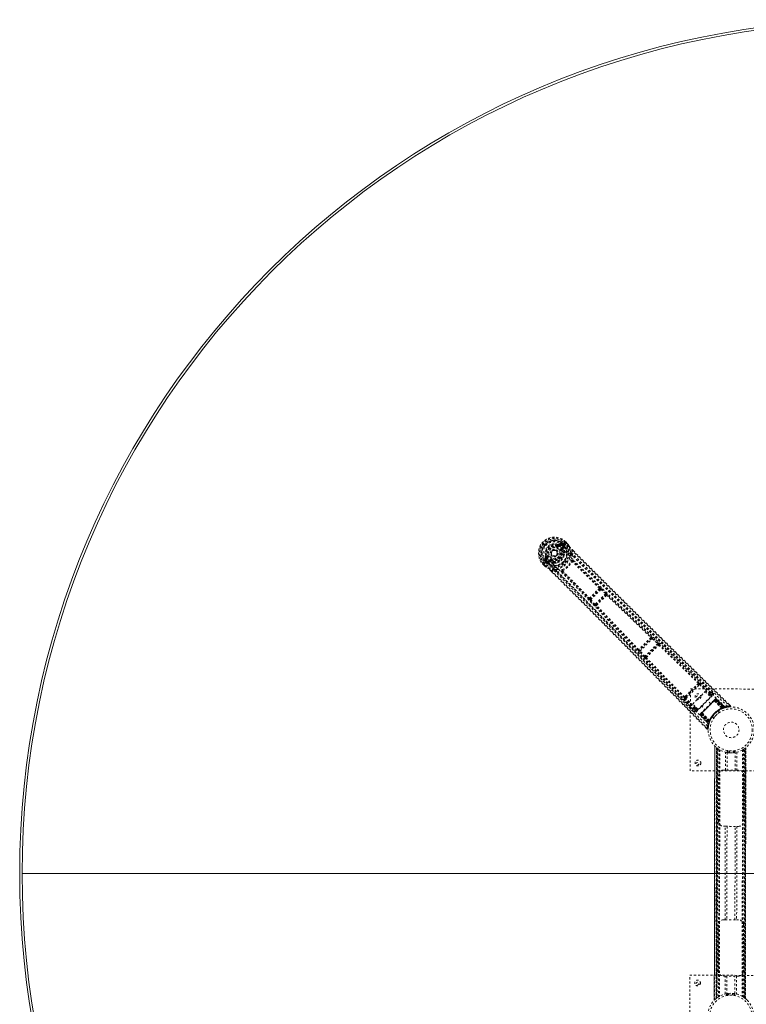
# Model space of a CAD drawing. Header units: inches. Extents: x 54.2 to 137.7, y 35.6 to 119.1.
# Tile 2 of 7: x 54.2 to 89.7, y 70.9 to 119.1. Entities that reach past the tile are written whole.
import ezdxf

# ---------------------------------------------------------------- set-up
doc = ezdxf.new("R2010")
doc.units = ezdxf.units.IN
doc.header["$MEASUREMENT"] = 0
doc.linetypes.add('SLD-Dashed', pattern=[0.075, 0.05, -0.025])
doc.linetypes.add('SLD-Solid', pattern=[0])

msp = doc.modelspace()

# ---------------------------------------------------------------- linework, layer by layer
at = {"color": 7, "linetype": 'SLD-Dashed', "lineweight": 0}
for p, q in [((80.597, 93.497), (80.496, 93.429)), ((80.504, 93.382), (80.601, 93.45)), ((80.601, 93.45), (80.519, 93.368)), ((80.622, 93.429), (80.54, 93.346)), ((80.766, 93.495), (80.659, 93.389)), ((80.695, 93.424), (80.699, 93.428)), ((80.75, 93.369), (80.695, 93.424)), ((80.749, 93.377), (80.699, 93.428)), ((80.72, 93.449), (80.771, 93.397)), ((80.72, 93.449), (80.72, 93.449)), ((80.749, 93.377), (80.771, 93.397)), ((80.77, 93.499), (80.766, 93.495)), ((80.786, 93.516), (80.77, 93.499)), ((80.771, 93.397), (80.771, 93.397)), ((80.823, 93.554), (80.786, 93.516)), ((80.887, 93.452), (80.806, 93.535)), ((80.826, 93.556), (80.823, 93.554)), ((80.908, 93.473), (80.825, 93.556)), ((80.826, 93.556), (80.908, 93.473)), ((80.911, 93.47), (80.908, 93.473)), ((80.384, 93.117), (80.391, 93.111)), ((80.391, 93.111), (80.401, 93.099)), ((80.422, 93.348), (80.431, 93.37)), ((80.431, 93.37), (80.44, 93.367)), ((80.504, 93.382), (80.519, 93.368)), ((80.626, 93.26), (80.718, 93.352)), ((80.655, 93.153), (80.628, 93.142)), ((80.647, 93.239), (80.739, 93.33)), ((80.665, 93.221), (80.647, 93.239)), ((80.652, 93.167), (80.655, 93.153)), ((80.659, 93.389), (80.659, 93.389)), ((80.739, 93.33), (80.665, 93.221)), ((80.706, 93.221), (80.773, 93.318)), ((80.718, 93.352), (80.739, 93.33)), ((80.738, 93.034), (80.723, 93.05)), ((80.758, 93.047), (80.743, 93.063)), ((80.749, 93.377), (80.759, 93.359)), ((80.759, 93.359), (80.75, 93.369)), ((80.773, 93.333), (80.772, 93.338)), ((80.773, 93.333), (80.773, 93.318)), ((80.773, 93.318), (80.773, 93.318)), ((80.773, 93.318), (80.773, 93.318)), ((80.773, 93.022), (80.777, 93.001)), ((81.142, 93.002), (81.129, 93.151)), ((81.142, 93.002), (81.18, 92.88)), ((81.211, 93.109), (81.148, 93.172)), ((81.149, 93.173), (81.212, 93.11)), ((79.726, 92.457), (79.724, 92.454)), ((79.724, 92.455), (79.807, 92.372)), ((79.724, 92.454), (79.807, 92.371)), ((79.764, 92.494), (79.726, 92.457)), ((79.745, 92.474), (79.827, 92.392)), ((79.781, 92.51), (79.764, 92.494)), ((79.785, 92.514), (79.781, 92.51)), ((79.85, 92.784), (79.783, 92.683)), ((79.891, 92.621), (79.785, 92.514)), ((79.83, 92.679), (79.898, 92.776)), ((79.912, 92.761), (79.83, 92.679)), ((79.883, 92.509), (79.831, 92.56)), ((79.934, 92.74), (79.851, 92.658)), ((79.856, 92.584), (79.852, 92.581)), ((79.852, 92.581), (79.903, 92.531)), ((79.855, 92.826), (79.91, 92.849)), ((79.911, 92.53), (79.856, 92.584)), ((79.883, 92.509), (79.903, 92.531)), ((79.883, 92.509), (79.883, 92.509)), ((79.898, 92.776), (79.912, 92.761)), ((79.903, 92.53), (79.921, 92.521)), ((79.91, 92.849), (79.932, 92.858)), ((79.912, 92.84), (79.91, 92.849)), ((79.921, 92.521), (79.911, 92.53)), ((79.928, 92.562), (80.02, 92.654)), ((79.942, 92.508), (79.947, 92.507)), ((79.962, 92.507), (79.948, 92.507)), ((79.949, 92.541), (80.041, 92.633)), ((80.059, 92.615), (79.949, 92.541)), ((79.962, 92.507), (80.059, 92.573)), ((80.059, 92.615), (80.041, 92.633)), ((80.127, 92.625), (80.114, 92.628)), ((80.138, 92.652), (80.127, 92.625)), ((80.233, 92.521), (80.217, 92.537)), ((80.23, 92.557), (80.246, 92.542)), ((80.278, 92.502), (80.258, 92.507)), ((79.807, 92.371), (79.81, 92.369)), ((80.107, 92.131), (80.179, 92.059)), ((80.108, 92.131), (80.18, 92.06)), ((80.129, 92.151), (80.278, 92.138)), ((80.4, 92.1), (80.278, 92.138)), ((82.513, 91.242), (82.038, 90.767)), ((82.056, 90.723), (82.557, 91.223)), ((82.784, 91.014), (82.266, 90.496)), ((82.511, 91.307), (82.51, 91.306)), ((82.512, 91.242), (82.513, 91.242)), ((82.557, 91.223), (82.784, 91.014)), ((82.587, 91.256), (82.562, 91.278)), ((82.814, 91.046), (82.587, 91.256)), ((81.974, 90.77), (81.973, 90.769)), ((82.024, 90.693), (82.002, 90.718)), ((82.234, 90.466), (82.024, 90.693)), ((82.038, 90.767), (82.038, 90.768)), ((82.266, 90.496), (82.056, 90.723)), ((82.305, 90.471), (82.809, 90.975)), ((82.809, 90.975), (82.803, 90.963)), ((82.864, 90.964), (82.871, 90.976)), ((82.316, 90.415), (82.304, 90.409)), ((82.317, 90.477), (82.305, 90.471)), ((85.025, 88.836), (84.444, 88.255)), ((84.466, 88.213), (85.066, 88.814)), ((85.024, 88.901), (85.023, 88.9)), ((85.025, 88.836), (85.025, 88.836)), ((85.066, 88.814), (85.323, 88.572)), ((85.354, 88.605), (85.097, 88.846)), ((84.38, 88.256), (84.379, 88.256)), ((84.675, 87.926), (84.434, 88.183)), ((84.444, 88.255), (84.444, 88.255)), ((84.708, 87.957), (84.466, 88.213)), ((85.323, 88.572), (84.708, 87.957)), ((84.745, 87.93), (85.35, 88.535)), ((85.35, 88.535), (85.348, 88.529)), ((85.41, 88.53), (85.412, 88.536)), ((84.744, 87.867), (84.75, 87.87)), ((84.751, 87.932), (84.745, 87.93)), ((87.985, 86.166), (87.404, 86.737)), ((86.711, 85.901), (87.379, 86.569)), ((86.72, 85.972), (87.308, 86.56)), ((86.92, 82.36), (86.927, 86.36)), ((86.927, 86.36), (90.927, 86.353)), ((87.042, 85.62), (87.651, 86.228)), ((87.317, 86.634), (87.282, 86.6)), ((87.308, 86.56), (87.342, 86.594)), ((87.379, 86.569), (87.851, 86.107)), ((87.882, 86.139), (87.41, 86.601)), ((87.651, 86.228), (87.91, 85.97)), ((86.543, 85.875), (87.114, 85.295)), ((86.68, 85.998), (86.646, 85.963)), ((87.141, 85.398), (86.679, 85.869)), ((86.686, 85.938), (86.72, 85.972)), ((87.173, 85.429), (86.711, 85.901)), ((87.222, 85.249), (88.031, 86.057)), ((87.91, 85.97), (87.301, 85.361)), ((87.44, 85.13), (88.15, 85.84)), ((88.141, 85.831), (87.449, 85.139)), ((87.461, 85.151), (88.129, 85.819)), ((87.912, 85.643), (87.748, 85.808)), ((87.812, 86.068), (87.851, 86.107)), ((87.843, 86.036), (87.883, 86.075)), ((87.882, 86.139), (87.851, 86.107)), ((87.988, 86.1), (87.884, 85.996)), ((87.986, 86.165), (87.985, 86.166)), ((87.993, 86.158), (87.986, 86.165)), ((87.998, 86.149), (87.988, 86.164)), ((88.117, 85.848), (88.07, 85.801)), ((88.089, 85.782), (88.089, 85.779)), ((88.089, 85.782), (88.464, 85.414)), ((88.461, 85.414), (88.089, 85.779)), ((88.111, 85.801), (88.112, 85.802)), ((88.514, 85.425), (88.111, 85.801)), ((88.159, 85.849), (88.112, 85.802)), ((88.112, 85.802), (88.515, 85.425)), ((88.123, 85.854), (88.121, 85.851)), ((88.131, 85.821), (88.129, 85.819)), ((88.129, 85.819), (88.511, 85.437)), ((88.133, 85.864), (88.13, 85.86)), ((88.515, 85.438), (88.131, 85.821)), ((88.138, 85.869), (88.138, 85.869)), ((88.142, 85.872), (88.139, 85.87)), ((88.529, 85.443), (88.141, 85.831)), ((88.144, 85.834), (88.534, 85.445)), ((88.15, 85.84), (88.543, 85.448)), ((88.548, 85.45), (88.154, 85.844)), ((88.59, 85.446), (88.155, 85.85)), ((88.159, 85.849), (88.588, 85.448)), ((88.181, 85.871), (88.172, 85.862)), ((88.172, 85.862), (88.609, 85.454)), ((88.181, 85.871), (88.625, 85.458)), ((87.301, 85.361), (87.042, 85.62)), ((87.113, 85.295), (87.115, 85.294)), ((87.115, 85.294), (87.122, 85.287)), ((87.116, 85.292), (87.13, 85.282)), ((87.203, 85.459), (87.173, 85.429)), ((87.275, 85.387), (87.18, 85.292)), ((87.235, 85.427), (87.205, 85.397)), ((87.479, 85.21), (87.432, 85.163)), ((87.472, 85.532), (87.637, 85.368)), ((88.351, 85.212), (88.282, 85.281)), ((88.461, 85.414), (88.464, 85.414)), ((88.478, 85.392), (88.481, 85.393)), ((88.511, 85.437), (88.521, 85.41)), ((88.515, 85.425), (88.514, 85.425)), ((88.515, 85.425), (88.588, 85.448)), ((88.515, 85.438), (88.525, 85.411)), ((88.525, 85.411), (88.521, 85.41)), ((88.529, 85.443), (88.539, 85.416)), ((88.534, 85.445), (88.544, 85.418)), ((88.539, 85.416), (88.544, 85.418)), ((88.543, 85.448), (88.548, 85.45)), ((88.543, 85.448), (88.552, 85.421)), ((88.544, 85.418), (88.546, 85.419)), ((88.546, 85.419), (88.617, 85.441)), ((88.548, 85.45), (88.557, 85.423)), ((88.557, 85.423), (88.552, 85.421)), ((88.609, 85.454), (88.625, 85.458)), ((88.637, 85.447), (88.652, 85.451)), ((88.887, 85.534), (88.827, 85.593)), ((87.41, 85.141), (87.408, 85.138)), ((87.418, 85.108), (87.409, 85.099)), ((87.409, 85.099), (87.822, 84.655)), ((87.411, 85.142), (87.411, 85.142)), ((87.419, 85.15), (87.416, 85.147)), ((87.416, 85.147), (87.417, 85.145)), ((87.418, 85.108), (87.826, 84.671)), ((87.428, 85.159), (87.426, 85.157)), ((87.43, 85.125), (87.834, 84.689)), ((87.478, 85.168), (87.431, 85.121)), ((87.431, 85.121), (87.832, 84.692)), ((87.436, 85.126), (87.83, 84.732)), ((87.441, 85.172), (87.439, 85.17)), ((87.832, 84.737), (87.44, 85.13)), ((87.835, 84.746), (87.446, 85.136)), ((87.449, 85.139), (87.836, 84.751)), ((87.461, 85.151), (87.459, 85.149)), ((87.459, 85.149), (87.842, 84.765)), ((87.843, 84.769), (87.461, 85.151)), ((87.478, 85.168), (87.479, 85.169)), ((87.855, 84.765), (87.478, 85.168)), ((87.479, 85.169), (87.855, 84.766)), ((87.501, 85.191), (87.498, 85.19)), ((87.866, 84.816), (87.498, 85.19)), ((87.501, 85.191), (87.866, 84.818)), ((87.83, 84.732), (87.832, 84.737)), ((87.857, 84.723), (87.83, 84.732)), ((87.832, 84.692), (87.855, 84.765)), ((87.859, 84.728), (87.832, 84.737)), ((87.862, 84.736), (87.835, 84.746)), ((87.864, 84.741), (87.836, 84.751)), ((87.839, 84.663), (87.861, 84.734)), ((87.869, 84.755), (87.842, 84.765)), ((87.87, 84.759), (87.843, 84.769)), ((87.855, 84.766), (87.855, 84.765)), ((87.859, 84.728), (87.857, 84.723)), ((87.869, 84.755), (87.859, 84.728)), ((87.861, 84.734), (87.862, 84.736)), ((87.862, 84.736), (87.864, 84.741)), ((87.866, 84.816), (87.866, 84.818)), ((87.887, 84.799), (87.888, 84.802)), ((87.999, 84.998), (88.068, 84.929)), ((87.686, 84.454), (87.746, 84.393)), ((87.746, 84.393), (87.767, 84.414)), ((87.797, 84.412), (87.812, 84.541)), ((87.813, 84.553), (87.83, 84.622)), ((87.822, 84.655), (87.826, 84.671)), ((87.829, 84.628), (87.833, 84.643)), ((87.833, 84.701), (87.837, 84.704)), ((87.857, 84.723), (87.854, 84.713)), ((88.117, 83.573), (88.096, 71.142)), ((88.096, 71.144), (88.117, 83.572)), ((88.117, 83.571), (88.096, 71.144)), ((88.108, 71.156), (88.129, 83.56)), ((88.117, 83.572), (88.118, 83.571)), ((88.187, 71.226), (88.207, 83.489)), ((88.207, 83.489), (88.187, 71.226)), ((88.212, 83.485), (88.191, 71.23)), ((88.213, 83.484), (88.193, 71.231)), ((88.195, 71.233), (88.216, 83.482)), ((88.216, 83.482), (88.195, 71.233)), ((88.212, 83.485), (88.207, 83.489)), ((88.207, 71.242), (88.227, 83.473)), ((88.211, 71.246), (88.232, 83.469)), ((88.234, 83.468), (88.213, 71.247)), ((88.236, 83.466), (88.215, 71.249)), ((88.252, 83.454), (88.216, 83.482)), ((88.258, 83.449), (88.238, 71.266)), ((88.324, 83.405), (88.303, 71.31)), ((88.324, 83.405), (88.319, 83.408)), ((88.349, 83.389), (88.329, 71.326)), ((88.367, 83.379), (88.346, 71.336)), ((88.349, 83.389), (88.355, 83.386)), ((88.724, 83.345), (88.724, 83.249)), ((88.744, 83.246), (88.744, 83.342)), ((88.774, 83.337), (88.774, 83.241)), ((88.774, 83.241), (88.774, 83.337)), ((88.836, 83.235), (88.836, 83.33)), ((89.011, 83.33), (89.011, 83.235)), ((89.074, 83.241), (89.074, 83.337)), ((89.074, 83.337), (89.074, 83.241)), ((89.104, 83.342), (89.104, 83.246)), ((89.124, 83.249), (89.124, 83.345)), ((89.431, 83.356), (89.495, 83.387)), ((89.477, 83.377), (89.457, 71.334)), ((89.495, 83.387), (89.475, 71.324)), ((89.52, 83.403), (89.5, 71.308)), ((89.558, 71.269), (89.578, 83.441)), ((89.588, 71.247), (89.608, 83.464)), ((89.59, 71.245), (89.611, 83.466)), ((89.612, 83.467), (89.592, 71.244)), ((89.613, 83.468), (89.593, 71.243)), ((89.603, 71.235), (89.623, 83.475)), ((89.628, 83.48), (89.608, 71.231)), ((89.608, 71.231), (89.628, 83.479)), ((89.612, 71.228), (89.632, 83.483)), ((89.637, 83.487), (89.617, 71.224)), ((89.617, 71.224), (89.637, 83.487)), ((89.637, 83.487), (89.632, 83.483)), ((88.639, 82.392), (88.64, 83.268)), ((88.724, 83.249), (88.723, 82.392)), ((88.854, 83.234), (88.958, 83.235)), ((89.118, 82.391), (89.119, 83.249)), ((89.203, 83.267), (89.202, 82.391)), ((90.92, 82.353), (86.92, 82.36)), ((88.555, 82.392), (88.639, 82.392)), ((89.202, 82.391), (89.285, 82.391)), ((88.301, 79.892), (88.305, 82.142)), ((89.535, 82.14), (89.531, 79.89)), ((88.634, 79.642), (88.551, 79.642)), ((88.627, 75.072), (88.634, 79.642)), ((88.718, 79.642), (88.71, 75.072)), ((89.105, 75.071), (89.113, 79.641)), ((89.197, 79.641), (89.189, 75.071)), ((89.281, 79.641), (89.197, 79.641)), ((88.289, 72.572), (88.293, 74.822)), ((88.543, 75.072), (88.627, 75.072)), ((89.189, 75.071), (89.273, 75.071)), ((89.523, 74.82), (89.519, 72.57)), ((86.897, 68.36), (86.903, 72.36)), ((86.903, 72.36), (90.903, 72.353)), ((88.622, 72.322), (88.538, 72.322)), ((88.62, 71.446), (88.622, 72.322)), ((88.706, 72.322), (88.704, 71.464)), ((89.099, 71.464), (89.101, 72.321)), ((89.185, 72.321), (89.183, 71.445)), ((89.268, 72.321), (89.185, 72.321)), ((88.62, 71.446), (88.6, 71.441)), ((88.7, 71.464), (88.7, 71.367)), ((88.72, 71.371), (88.72, 71.467)), ((88.75, 71.471), (88.75, 71.375)), ((88.75, 71.375), (88.75, 71.471)), ((88.813, 71.383), (88.813, 71.478)), ((88.987, 71.478), (88.987, 71.383)), ((89.05, 71.375), (89.05, 71.471)), ((89.05, 71.471), (89.05, 71.375)), ((89.08, 71.467), (89.08, 71.371)), ((89.1, 71.367), (89.1, 71.464)), ((89.199, 71.441), (89.183, 71.445)), ((89.5, 71.308), (89.505, 71.305)), ((89.572, 71.259), (89.608, 71.231)), ((88.187, 71.226), (88.191, 71.23))]:
    msp.add_line(p, q, dxfattribs=at)
at = {"color": 7, "linetype": 'SLD-Solid', "lineweight": 15}
msp.add_line((54.271, 77.33), (137.535, 77.33), dxfattribs=at)
msp.add_line((54.271, 77.33), (137.535, 77.33), dxfattribs=at)
at = {"color": 7, "linetype": 'SLD-Dashed', "lineweight": 0, "flags": 128}
for points in [[(79.953, 92.725), (79.902, 92.784), (79.864, 92.853), (79.843, 92.93), (79.838, 93.012), (79.849, 93.093), (79.876, 93.172), (79.917, 93.244), (79.971, 93.309), (80.036, 93.363), (80.108, 93.404), (80.187, 93.431), (80.268, 93.442), (80.349, 93.437), (80.427, 93.415), (80.496, 93.378), (80.555, 93.327)], [(80.622, 93.429), (80.618, 93.433), (80.614, 93.437), (80.611, 93.44), (80.608, 93.443), (80.605, 93.446), (80.603, 93.448), (80.602, 93.449), (80.601, 93.45)], [(80.64, 93.471), (80.635, 93.448), (80.622, 93.429)], [(80.699, 93.428), (80.702, 93.43), (80.706, 93.435), (80.713, 93.441), (80.72, 93.449)], [(80.806, 93.535), (80.81, 93.539), (80.815, 93.544), (80.818, 93.548), (80.822, 93.551), (80.824, 93.554), (80.826, 93.556), (80.826, 93.556), (80.826, 93.556)], [(80.908, 93.473), (80.909, 93.474), (80.908, 93.473), (80.906, 93.471), (80.904, 93.469), (80.9, 93.465), (80.896, 93.461), (80.892, 93.457), (80.887, 93.452)], [(80.911, 93.47), (80.911, 93.47), (80.909, 93.469), (80.907, 93.467), (80.904, 93.465), (80.9, 93.462), (80.896, 93.459), (80.892, 93.456), (80.887, 93.452)], [(80.908, 93.473), (80.967, 93.397), (81.009, 93.333)], [(81.015, 93.324), (80.971, 93.391), (80.911, 93.47)], [(80.411, 93.32), (80.413, 93.326), (80.415, 93.331), (80.417, 93.335), (80.419, 93.34), (80.42, 93.343), (80.421, 93.346), (80.422, 93.347), (80.422, 93.348)], [(80.54, 93.346), (80.536, 93.35), (80.532, 93.354), (80.528, 93.358), (80.525, 93.361), (80.523, 93.364), (80.521, 93.366), (80.519, 93.367), (80.519, 93.368)], [(88.621, 85.478), (87.494, 86.595), (86.359, 87.702), (85.217, 88.797), (84.072, 89.885), (83.175, 90.738), (82.286, 91.592), (81.41, 92.454), (80.555, 93.327)], [(80.6, 93.131), (80.605, 93.133), (80.611, 93.135), (80.615, 93.137), (80.619, 93.139), (80.623, 93.14), (80.626, 93.141), (80.627, 93.142), (80.628, 93.142)], [(80.626, 93.26), (80.63, 93.256), (80.634, 93.252), (80.638, 93.248), (80.641, 93.245), (80.644, 93.243), (80.646, 93.241), (80.647, 93.239), (80.647, 93.239)], [(88.737, 85.516), (87.608, 86.637), (86.471, 87.747), (85.328, 88.848), (84.182, 89.94), (83.284, 90.796), (82.394, 91.653), (81.517, 92.516), (80.659, 93.389)], [(80.703, 93.186), (80.7, 93.208), (80.706, 93.221)], [(80.743, 93.063), (80.729, 93.12), (80.703, 93.186)], [(80.718, 93.352), (80.733, 93.363), (80.75, 93.369)], [(80.749, 93.377), (80.749, 93.377), (80.749, 93.377)], [(80.749, 92.852), (80.766, 92.906), (80.777, 93.001)], [(81.015, 93.324), (81.012, 93.329), (81.009, 93.333)], [(81.084, 93), (81.068, 93.158), (81.015, 93.324)], [(81.129, 93.151), (81.133, 93.155), (81.137, 93.16), (81.141, 93.164), (81.145, 93.167), (81.147, 93.17), (81.149, 93.172), (81.149, 93.173), (81.149, 93.173)], [(81.129, 93.151), (81.65, 92.628), (82.202, 92.077), (82.786, 91.496), (83.4, 90.887), (83.966, 90.326), (84.557, 89.744), (84.693, 89.61), (84.83, 89.475), (84.968, 89.339), (85.063, 89.245), (85.156, 89.154), (85.252, 89.059), (85.353, 88.96), (85.677, 88.643), (86.037, 88.289), (86.433, 87.9), (86.684, 87.654), (86.95, 87.393), (87.237, 87.111), (87.505, 86.848), (87.855, 86.505), (88.167, 86.199), (88.439, 85.932), (88.672, 85.703), (88.866, 85.512)], [(88.03, 86.207), (87.762, 86.47), (87.456, 86.77), (87.12, 87.099), (86.817, 87.397), (86.658, 87.553), (86.499, 87.709), (86.34, 87.864), (86.16, 88.041), (85.978, 88.22), (85.801, 88.393), (85.442, 88.746), (85.108, 89.074), (84.8, 89.376), (84.499, 89.673), (84.149, 90.017), (83.551, 90.607), (82.948, 91.203), (82.325, 91.821), (81.72, 92.424), (81.142, 93.002)], [(81.212, 93.11), (83.072, 91.253), (85.007, 89.343), (86.946, 87.438), (88.887, 85.534)], [(79.724, 92.454), (79.723, 92.454), (79.724, 92.454), (79.726, 92.456), (79.729, 92.458), (79.732, 92.462), (79.736, 92.465), (79.741, 92.47), (79.745, 92.474)], [(79.851, 92.658), (79.832, 92.644), (79.808, 92.64)], [(79.83, 92.679), (79.83, 92.678), (79.832, 92.677), (79.834, 92.675), (79.836, 92.672), (79.84, 92.669), (79.843, 92.666), (79.847, 92.662), (79.851, 92.658)], [(87.764, 84.543), (86.643, 85.672), (85.532, 86.809), (84.432, 87.952), (83.34, 89.098), (82.484, 89.996), (81.627, 90.886), (80.764, 91.763), (79.891, 92.621)], [(79.903, 92.53), (79.903, 92.531), (79.903, 92.531)], [(79.911, 92.53), (79.917, 92.547), (79.928, 92.562)], [(79.934, 92.74), (79.929, 92.744), (79.926, 92.748), (79.922, 92.752), (79.919, 92.755), (79.916, 92.757), (79.914, 92.759), (79.913, 92.761), (79.912, 92.761)], [(79.928, 92.562), (79.932, 92.558), (79.936, 92.554), (79.94, 92.551), (79.943, 92.547), (79.946, 92.545), (79.948, 92.543), (79.949, 92.541), (79.949, 92.541)], [(79.96, 92.869), (79.954, 92.867), (79.949, 92.865), (79.944, 92.863), (79.94, 92.861), (79.937, 92.86), (79.934, 92.859), (79.932, 92.858), (79.932, 92.858)], [(87.801, 84.659), (86.684, 85.786), (85.578, 86.921), (84.483, 88.063), (83.395, 89.208), (82.542, 90.105), (81.687, 90.994), (80.826, 91.87), (79.953, 92.725)], [(80.02, 92.654), (80.024, 92.65), (80.028, 92.646), (80.031, 92.642), (80.035, 92.639), (80.037, 92.636), (80.039, 92.634), (80.041, 92.633), (80.041, 92.633)], [(80.094, 92.577), (80.072, 92.579), (80.059, 92.573)], [(80.217, 92.537), (80.16, 92.551), (80.094, 92.577)], [(80.127, 92.625), (80.188, 92.6), (80.241, 92.587)], [(80.149, 92.68), (80.147, 92.674), (80.145, 92.669), (80.143, 92.665), (80.141, 92.66), (80.14, 92.657), (80.139, 92.654), (80.138, 92.653), (80.138, 92.652)], [(80.278, 92.502), (80.374, 92.514), (80.428, 92.531)], [(81.079, 92.849), (81.079, 92.857), (81.079, 92.87)], [(81.182, 92.621), (81.173, 92.627), (81.164, 92.63), (81.155, 92.63), (81.147, 92.627), (81.141, 92.621), (81.138, 92.613), (81.138, 92.604), (81.141, 92.594)], [(81.156, 92.593), (81.155, 92.594), (81.153, 92.595), (81.149, 92.596), (81.141, 92.594)], [(82.481, 91.284), (81.814, 91.936), (81.156, 92.593)], [(87.988, 86.164), (85.712, 88.397), (83.439, 90.633), (81.18, 92.88)], [(81.182, 92.621), (81.19, 92.751), (81.18, 92.88)], [(82.51, 91.306), (81.843, 91.958), (81.186, 92.614)], [(79.827, 92.392), (79.823, 92.388), (79.819, 92.384), (79.815, 92.38), (79.811, 92.376), (79.809, 92.374), (79.807, 92.372), (79.806, 92.371), (79.807, 92.371)], [(79.807, 92.371), (79.883, 92.313), (79.947, 92.271)], [(79.81, 92.369), (79.81, 92.369), (79.811, 92.371), (79.813, 92.373), (79.815, 92.376), (79.818, 92.38), (79.821, 92.384), (79.824, 92.388), (79.827, 92.392)], [(79.81, 92.369), (79.88, 92.314), (79.956, 92.265)], [(79.947, 92.271), (79.951, 92.268), (79.956, 92.265)], [(80.28, 92.196), (80.122, 92.212), (79.956, 92.265)], [(80.107, 92.131), (80.107, 92.131), (80.108, 92.131), (80.11, 92.133), (80.113, 92.135), (80.116, 92.139), (80.12, 92.143), (80.125, 92.147), (80.129, 92.151)], [(80.129, 92.151), (80.705, 91.577), (81.305, 90.976), (81.928, 90.349), (82.493, 89.779), (82.857, 89.411), (83.238, 89.026), (83.635, 88.622), (84.03, 88.221), (84.372, 87.873), (84.826, 87.411), (85.308, 86.92), (85.819, 86.4), (86.293, 85.917), (87.767, 84.414)], [(80.179, 92.059), (82.027, 90.207), (83.936, 88.274), (85.843, 86.333), (87.746, 84.393)], [(80.278, 92.138), (80.802, 91.614), (81.347, 91.067), (81.913, 90.498), (82.452, 89.953), (82.996, 89.401), (83.541, 88.848), (84.071, 88.309), (84.579, 87.792), (85.052, 87.31), (85.582, 86.77), (86.079, 86.263), (86.567, 85.765), (87.073, 85.25)], [(80.4, 92.1), (80.529, 92.09), (80.659, 92.098)], [(80.4, 92.1), (82.647, 89.841), (84.883, 87.568), (87.116, 85.292)], [(80.41, 92.201), (80.423, 92.201), (80.431, 92.201)], [(80.686, 92.139), (80.676, 92.142), (80.667, 92.141), (80.659, 92.138), (80.653, 92.133), (80.65, 92.125), (80.65, 92.116), (80.653, 92.107), (80.659, 92.098)], [(81.974, 90.77), (81.322, 91.436), (80.666, 92.094)], [(80.686, 92.139), (80.684, 92.131), (80.685, 92.127), (80.686, 92.125), (80.687, 92.124)], [(80.687, 92.124), (81.343, 91.466), (81.996, 90.799)], [(82.557, 91.223), (82.563, 91.229), (82.568, 91.235), (82.573, 91.24), (82.577, 91.245), (82.581, 91.249), (82.584, 91.252), (82.586, 91.255), (82.587, 91.256)], [(82.784, 91.014), (82.789, 91.019), (82.795, 91.025), (82.8, 91.03), (82.804, 91.035), (82.808, 91.039), (82.811, 91.042), (82.813, 91.045), (82.814, 91.046)], [(82.784, 91.014), (82.79, 91.008), (82.796, 91.002), (82.805, 90.99), (82.809, 90.981), (82.809, 90.975)], [(82.024, 90.693), (82.028, 90.696), (82.035, 90.703), (82.045, 90.712), (82.056, 90.723)], [(82.056, 90.723), (82.051, 90.729), (82.046, 90.736), (82.039, 90.75), (82.036, 90.76), (82.036, 90.764), (82.037, 90.766), (82.038, 90.767)], [(82.836, 90.942), (83.914, 89.911), (84.997, 88.878)], [(85.023, 88.9), (83.941, 89.933), (82.864, 90.964)], [(82.234, 90.466), (82.235, 90.467), (82.238, 90.469), (82.241, 90.472), (82.245, 90.476), (82.25, 90.48), (82.255, 90.485), (82.26, 90.49), (82.266, 90.496)], [(82.305, 90.471), (82.299, 90.471), (82.289, 90.475), (82.278, 90.484), (82.272, 90.489), (82.266, 90.496)], [(84.38, 88.256), (83.347, 89.339), (82.316, 90.415)], [(84.402, 88.282), (83.369, 89.366), (82.338, 90.444)], [(85.066, 88.814), (85.072, 88.82), (85.077, 88.825), (85.082, 88.831), (85.087, 88.836), (85.091, 88.84), (85.094, 88.843), (85.096, 88.845), (85.097, 88.846)], [(85.097, 88.846), (85.072, 88.869), (85.071, 88.87)], [(85.323, 88.572), (85.329, 88.578), (85.334, 88.584), (85.339, 88.589), (85.344, 88.594), (85.348, 88.598), (85.351, 88.601), (85.353, 88.603), (85.354, 88.605)], [(84.397, 88.246), (84.394, 88.246), (84.38, 88.256)], [(84.434, 88.183), (84.411, 88.208), (84.41, 88.209)], [(84.434, 88.183), (84.435, 88.184), (84.437, 88.186), (84.44, 88.189), (84.444, 88.193), (84.449, 88.198), (84.454, 88.203), (84.46, 88.208), (84.466, 88.213)], [(85.384, 88.508), (86.353, 87.574), (87.317, 86.634)], [(87.341, 86.657), (86.378, 87.597), (85.41, 88.53)], [(84.675, 87.926), (84.676, 87.927), (84.679, 87.929), (84.682, 87.932), (84.686, 87.936), (84.691, 87.941), (84.696, 87.946), (84.702, 87.951), (84.708, 87.957)], [(86.623, 85.939), (85.683, 86.902), (84.75, 87.87)], [(86.646, 85.963), (85.705, 86.927), (84.772, 87.895)], [(86.68, 85.998), (86.829, 86.147), (86.981, 86.299), (87.132, 86.451), (87.282, 86.6)], [(86.72, 85.972), (86.864, 86.116), (87.01, 86.262), (87.16, 86.412), (87.308, 86.56)], [(87.379, 86.569), (87.39, 86.58), (87.4, 86.59), (87.407, 86.598), (87.41, 86.601)], [(86.686, 85.938), (86.672, 85.929), (86.659, 85.927)], [(86.679, 85.869), (86.682, 85.873), (86.69, 85.88), (86.7, 85.89), (86.711, 85.901)], [(88.069, 85.8), (87.923, 85.654), (87.774, 85.505), (87.626, 85.357), (87.48, 85.211)], [(88.089, 85.779), (87.943, 85.633), (87.795, 85.485), (87.647, 85.337), (87.501, 85.191)], [(87.883, 86.075), (87.882, 86.076), (87.88, 86.078), (87.877, 86.081), (87.873, 86.085), (87.868, 86.09), (87.863, 86.095), (87.857, 86.101), (87.851, 86.107)], [(87.988, 86.164), (87.951, 86.168), (87.882, 86.139)], [(87.883, 86.075), (87.952, 86.104), (87.988, 86.1)], [(88.031, 86.057), (88.015, 86.073), (88.001, 86.087), (87.992, 86.096), (87.988, 86.1)], [(88.089, 85.782), (88.09, 85.802), (88.09, 85.807)], [(88.111, 85.801), (88.101, 85.805), (88.09, 85.807)], [(88.118, 85.849), (88.117, 85.848), (88.116, 85.847)], [(88.13, 85.861), (88.13, 85.86), (88.128, 85.859), (88.126, 85.857), (88.123, 85.854)], [(88.129, 85.86), (88.129, 85.86), (88.128, 85.859), (88.127, 85.857), (88.125, 85.853)], [(88.131, 85.821), (88.137, 85.827), (88.142, 85.832), (88.147, 85.837), (88.151, 85.841), (88.155, 85.845), (88.157, 85.847), (88.159, 85.849), (88.159, 85.849)], [(88.172, 85.862), (88.169, 85.859), (88.163, 85.853), (88.155, 85.844), (88.144, 85.834)], [(88.159, 85.849), (88.153, 85.853), (88.152, 85.854)], [(88.154, 85.844), (88.164, 85.854), (88.173, 85.863), (88.179, 85.869), (88.181, 85.871)], [(87.141, 85.398), (87.112, 85.329), (87.115, 85.296)], [(87.141, 85.398), (87.144, 85.401), (87.151, 85.408), (87.161, 85.418), (87.173, 85.429)], [(87.205, 85.397), (87.204, 85.398), (87.202, 85.4), (87.199, 85.403), (87.195, 85.407), (87.19, 85.412), (87.185, 85.417), (87.179, 85.423), (87.173, 85.429)], [(87.18, 85.292), (87.176, 85.328), (87.205, 85.397)], [(87.18, 85.292), (87.184, 85.288), (87.193, 85.279), (87.207, 85.265), (87.222, 85.249)], [(88.267, 85.27), (88.281, 85.28), (88.282, 85.281)], [(88.599, 85.436), (88.592, 85.434), (88.557, 85.423)], [(88.595, 85.444), (88.59, 85.447), (88.588, 85.449)], [(88.641, 85.45), (88.629, 85.453), (88.616, 85.46)], [(88.628, 85.453), (88.624, 85.457), (88.623, 85.458)], [(88.887, 85.534), (88.886, 85.534), (88.885, 85.532), (88.881, 85.527), (88.874, 85.521), (88.87, 85.517), (88.866, 85.512)], [(88.866, 85.512), (88.867, 85.501), (88.867, 85.491), (88.867, 85.485), (88.868, 85.482)], [(88.867, 85.486), (88.875, 85.488), (88.882, 85.492), (88.888, 85.497), (88.893, 85.504), (88.895, 85.511), (88.895, 85.519), (88.893, 85.526), (88.889, 85.532)], [(87.409, 85.099), (87.411, 85.101), (87.417, 85.106), (87.425, 85.115), (87.436, 85.126)], [(87.446, 85.136), (87.435, 85.125), (87.427, 85.117), (87.421, 85.111), (87.418, 85.108)], [(87.426, 85.157), (87.423, 85.154), (87.421, 85.152), (87.419, 85.15), (87.419, 85.15)], [(87.427, 85.155), (87.423, 85.153), (87.421, 85.152), (87.42, 85.151), (87.42, 85.151)], [(87.431, 85.121), (87.431, 85.121), (87.433, 85.123), (87.435, 85.125), (87.438, 85.128), (87.443, 85.133), (87.448, 85.138), (87.453, 85.143), (87.459, 85.149)], [(87.498, 85.19), (87.478, 85.19), (87.473, 85.19)], [(87.473, 85.19), (87.475, 85.178), (87.479, 85.169)], [(87.999, 84.998), (88.006, 85.007), (88.013, 85.017)], [(87.748, 84.395), (87.755, 84.391), (87.763, 84.388), (87.771, 84.387), (87.779, 84.388), (87.786, 84.391), (87.791, 84.396), (87.795, 84.402), (87.797, 84.41)], [(88.227, 83.473), (88.217, 83.481), (88.211, 83.486)], [(88.744, 83.342), (88.725, 83.346), (88.726, 83.345)], [(89.121, 83.345), (89.119, 83.345), (89.104, 83.342)], [(88.728, 83.249), (88.726, 83.249), (88.724, 83.249)], [(89.119, 83.249), (89.108, 83.247), (89.083, 83.243)], [(89.121, 83.249), (89.119, 83.248), (89.104, 83.246)], [(89.202, 82.391), (89.183, 82.391), (89.151, 82.391), (89.105, 82.391), (89.05, 82.391), (88.987, 82.391), (88.92, 82.391), (88.854, 82.391), (88.791, 82.392), (88.735, 82.392), (88.69, 82.392), (88.657, 82.392), (88.639, 82.392)], [(88.634, 79.642), (88.652, 79.642), (88.685, 79.642), (88.731, 79.642), (88.786, 79.642), (88.849, 79.641), (88.916, 79.641), (88.982, 79.641), (89.045, 79.641), (89.101, 79.641), (89.146, 79.641), (89.179, 79.641), (89.197, 79.641)], [(88.627, 75.072), (88.645, 75.072), (88.678, 75.072), (88.723, 75.072), (88.779, 75.072), (88.842, 75.071), (88.908, 75.071), (88.974, 75.071), (89.037, 75.071), (89.093, 75.071), (89.138, 75.071), (89.171, 75.071), (89.189, 75.071)], [(88.622, 72.322), (88.64, 72.322), (88.673, 72.322), (88.718, 72.322), (88.774, 72.322), (88.837, 72.321), (88.903, 72.321), (88.97, 72.321), (89.033, 72.321), (89.088, 72.321), (89.134, 72.321), (89.167, 72.321), (89.185, 72.321)], [(88.703, 71.464), (88.705, 71.464), (88.72, 71.467)], [(88.703, 71.367), (88.705, 71.368), (88.72, 71.371)], [(88.704, 71.464), (88.715, 71.466), (88.741, 71.47)], [(89.08, 71.467), (89.099, 71.464), (89.098, 71.464)], [(89.096, 71.464), (89.098, 71.464), (89.099, 71.464)], [(88.191, 71.23), (88.197, 71.235), (88.207, 71.242)]]:
    msp.add_lwpolyline(points, dxfattribs=at)
at = {"color": 7, "linetype": 'SLD-Solid', "lineweight": 15}
for radius in [41.75, 41.632]:
    msp.add_circle((95.903, 77.33), radius, dxfattribs=at)
at = {"color": 7, "linetype": 'SLD-Dashed', "lineweight": 0}
for centre, radius in [((80.28, 93), 0.7), ((80.28, 93), 0.69), ((80.28, 93), 0.623), ((80.28, 93), 0.32), ((80.28, 93), 0.275), ((80.28, 93), 0.188), ((80.28, 93), 0.156), ((80.28, 93), 0.142), ((80.28, 93), 0.139), ((80.28, 93), 0.138), ((87.301, 85.984), 0.14), ((87.278, 85.955), 0.0625), ((88.924, 84.356), 1.125), ((88.924, 84.356), 1.03), ((88.924, 84.356), 0.38), ((87.296, 82.734), 0.141), ((87.278, 82.705), 0.0625), ((87.278, 71.984), 0.14), ((87.278, 71.955), 0.0625), ((88.9, 70.356), 1.125), ((88.9, 70.356), 1.03)]:
    msp.add_circle(centre, radius, dxfattribs=at)
at = {"color": 7, "linetype": 'SLD-Solid', "lineweight": 15}
for start, end in [(0, 180), (180, 0)]:
    msp.add_arc((95.903, 77.33), 41.632, start, end, dxfattribs=at)
at = {"color": 7, "linetype": 'SLD-Dashed', "lineweight": 0}
for centre, radius, start, end in [((80.28, 93), 0.78, 45.5288, 224.4712), ((80.28, 93), 0.78, 45, 224.4852), ((80.28, 93), 0.75, 45.4561, 224.5439), ((80.28, 93), 0.629, 45.5442, 224.4558), ((80.28, 93), 0.599, 45.5443, 224.4557), ((80.271, 93.009), 0.543, 44.3658, 225.6341), ((80.28, 93), 0.787, 233.3239, 36.6761), ((80.28, 93), 0.459, 67.774, 202.226), ((80.28, 93), 0.758, 233.324, 36.676), ((80.28, 93), 0.4, 67.774, 202.226), ((80.28, 93), 0.632, 231.0642, 38.9358), ((79.145, 93.928), 1.402, 336.5623, 338.9874), ((80.471, 93.467), 0.0455, 247.5263, 303.6467), ((80.482, 93.403), 0.0301, 316.4541, 62.618), ((80.581, 93.472), 0.0299, 313.0485, 57.1079), ((80.515, 93.308), 0.206, 52.6536, 66.6614), ((80.28, 93), 0.593, 45.5524, 52.6091), ((80.28, 93), 0.602, 231.2697, 38.7303), ((80.28, 93), 0.376, 67.774, 202.226), ((80.28, 93), 0.346, 67.7741, 202.2257), ((80.28, 93), 0.275, 359.9999, 180.0001), ((80.28, 93), 0.275, 179.9998, 0.0002), ((80.28, 93), 0.376, 247.774, 22.226), ((80.28, 93), 0.346, 247.7743, 22.2256), ((80.272, 93.008), 0.453, 264.7486, 5.2507), ((80.284, 92.996), 0.411, 264.0116, 5.9882), ((80.253, 93.027), 0.494, 271.9719, 358.0281), ((80.28, 93), 0.156, 290.1542, 335.0596), ((80.456, 93.43), 0.119, 247.774, 314.9996), ((80.456, 93.43), 0.089, 247.774, 315), ((80.458, 93.437), 0.0714, 255.3116, 310.2501), ((80.731, 93.15), 0.249, 106.704, 134.8628), ((80.71, 93.176), 0.119, 134.9995, 202.2271), ((80.71, 93.176), 0.089, 135, 202.226), ((80.706, 93.183), 0.0565, 136.9562, 196.5666), ((80.685, 93.16), 0.031, 55.1672, 193.1966), ((80.236, 92.951), 0.465, 10.838, 25.7944), ((80.686, 93.2), 0.0299, 45.9945, 133.9537), ((80.724, 93.039), 0.0305, 50.6317, 181.0663), ((80.72, 93.013), 0.0371, 85.167, 135.7305), ((80.76, 93.015), 0.0504, 109.215, 136.7584), ((80.775, 92.999), 0.0506, 109.3144, 136.7498), ((80.715, 93.011), 0.0326, 357.1678, 43.3701), ((80.761, 93.309), 0.0305, 68.8318, 135.9598), ((80.753, 92.969), 0.0404, 52.2967, 97.7866), ((80.348, 93.205), 0.44, 338.9351, 14.9019), ((80.73, 93.013), 0.0444, 12.4034, 49.9891), ((80.667, 93.29), 0.115, 24.6959, 37.2819), ((80.312, 93.16), 0.491, 341.1265, 20.5136), ((81.978, 94.042), 1.202, 216.186, 226.3428), ((84.14, 95.258), 3.675, 211.7614, 214.9893), ((78.878, 93.022), 2.206, 356.0606, 359.4302), ((81.132, 92.358), 0.644, 89.087, 94.2603), ((79.808, 92.699), 0.0299, 212.8905, 316.9528), ((79.972, 92.765), 0.206, 203.3458, 217.3378), ((80.28, 93), 0.593, 217.3909, 224.4476), ((79.227, 93.196), 0.877, 313.4885, 315.4239), ((79.813, 92.809), 0.0455, 326.3596, 22.467), ((79.877, 92.797), 0.0301, 207.3449, 313.5798), ((80.123, 92.553), 0.242, 134.7327, 163.8275), ((79.843, 92.822), 0.0715, 319.7789, 14.7616), ((79.849, 92.824), 0.089, 315, 22.226), ((79.974, 92.586), 0.0844, 230.411, 247.614), ((79.849, 92.824), 0.119, 314.9995, 22.2271), ((79.971, 92.519), 0.0305, 134.0384, 201.17), ((80.12, 92.974), 0.497, 249.814, 288.6303), ((80.075, 92.931), 0.439, 255.0688, 291.0865), ((80.104, 92.57), 0.119, 67.7732, 135.0004), ((80.104, 92.57), 0.089, 67.774, 135), ((80.08, 92.594), 0.0299, 136.0485, 224.0097), ((80.097, 92.574), 0.0567, 73.2303, 132.9765), ((80.119, 92.595), 0.031, 76.5917, 215.0518), ((80.241, 92.556), 0.0305, 88.9333, 219.3708), ((80.265, 92.52), 0.0505, 133.2613, 160.7574), ((80.267, 92.56), 0.0371, 134.2767, 184.8353), ((80.281, 92.505), 0.0506, 133.2421, 160.6829), ((80.267, 92.55), 0.0444, 220.0115, 257.696), ((80.269, 92.565), 0.0326, 226.6495, 272.8188), ((80.31, 92.527), 0.0404, 172.2153, 217.7002), ((80.293, 92.987), 0.476, 286.4722, 343.5272), ((80.322, 92.958), 0.844, 294.7726, 335.2275), ((80.27, 93.01), 0.965, 295.5266, 334.4744), ((81.139, 92.835), 0.0608, 47.3821, 166.9714), ((80.205, 92.695), 0.888, 354.1315, 9.9693), ((81.142, 92.576), 0.0608, 48.6677, 151.5436), ((81.1, 92.527), 0.0786, 58.3247, 98.7398), ((81.215, 92.54), 0.0795, 111.055, 137.5054), ((81.196, 92.624), 0.0143, 192.5689, 228.3358), ((79.827, 92.392), 0.03, 225.2178, 230.2738), ((79.238, 91.302), 1.201, 43.6553, 53.8149), ((78.02, 89.138), 3.677, 55.0113, 58.2374), ((80.922, 92.148), 0.644, 175.7382, 180.9095), ((80.258, 94.4), 2.205, 270.5689, 273.9413), ((80.445, 92.141), 0.0608, 103.0315, 222.6182), ((80.585, 93.075), 0.887, 260.029, 275.8697), ((80.704, 92.138), 0.0608, 118.46, 221.3318), ((80.656, 92.084), 0.0143, 41.6457, 77.4496), ((80.74, 92.065), 0.0795, 132.4912, 158.9453), ((80.753, 92.18), 0.0786, 171.2624, 211.678), ((105.385, 67.895), 32.735, 134.3991, 135.6007), ((105.882, 67.398), 33.388, 134.4255, 135.5748), ((82.547, 91.227), 0.0879, 115.2444, 138.9523), ((82.429, 91.215), 0.0873, 18.1916, 53.1914), ((82.479, 91.273), 0.0451, 316.0504, 47.1465), ((82.48, 91.274), 0.0451, 316.0388, 47.1458), ((82.493, 91.215), 0.0933, 42.5376, 79.1312), ((82.514, 91.183), 0.0588, 42.8406, 91.6296), ((82.84, 90.942), 0.0451, 47.4875, 134.1373), ((82.718, 90.912), 0.165, 22.6355, 54.4034), ((82.006, 90.8), 0.0451, 222.8581, 313.9574), ((82.065, 90.787), 0.0933, 190.8712, 227.4629), ((82.054, 90.732), 0.0889, 131.1798, 154.6242), ((82.007, 90.801), 0.0451, 222.8486, 313.9544), ((82.065, 90.851), 0.0873, 216.8098, 251.8078), ((59.311, 113.969), 32.88, 314.4019, 315.5982), ((56.41, 116.87), 37.022, 314.4551, 315.5446), ((82.834, 90.93), 0.0451, 47.6015, 134.104), ((82.788, 90.903), 0.0613, 38.9446, 76.5269), ((82.905, 90.881), 0.092, 116.467, 138.9864), ((82.368, 90.562), 0.165, 215.5913, 247.3689), ((82.338, 90.44), 0.0451, 135.8637, 222.5115), ((82.35, 90.446), 0.0451, 135.8994, 222.3951), ((82.398, 90.375), 0.0919, 131.0216, 153.5433), ((82.376, 90.491), 0.0608, 193.3061, 231.2206), ((108.431, 64.849), 33.563, 134.2812, 135.7189), ((108.313, 64.967), 33.348, 134.2944, 135.7056), ((85.09, 88.797), 0.123, 122.6597, 138.6602), ((84.957, 88.822), 0.0697, 11.9329, 54.087), ((84.992, 88.868), 0.0451, 315.6336, 46.6298), ((84.993, 88.868), 0.0451, 315.6314, 46.6278), ((84.984, 88.79), 0.118, 42.9926, 70.3597), ((85.018, 88.774), 0.0626, 39.4785, 83.4604), ((85.218, 88.43), 0.222, 28.6384, 52.1209), ((84.412, 88.287), 0.0451, 223.3719, 314.3689), ((84.49, 88.296), 0.118, 199.6437, 227.0155), ((84.485, 88.189), 0.125, 131.4498, 147.2303), ((84.413, 88.286), 0.0433, 247.7745, 315.2225), ((84.458, 88.323), 0.0697, 215.9154, 258.0647), ((84.506, 88.262), 0.0626, 186.5458, 230.5153), ((61.688, 111.592), 33.041, 314.2678, 315.7322), ((59.53, 113.75), 36.134, 314.3135, 315.6866), ((85.292, 88.521), 0.0601, 13.6014, 58.0972), ((85.379, 88.497), 0.0451, 46.9682, 134.4239), ((85.339, 88.473), 0.057, 37.6064, 81.4888), ((85.382, 88.503), 0.0451, 46.9412, 134.4417), ((85.486, 88.418), 0.136, 123.8601, 138.2854), ((84.85, 88.062), 0.222, 217.8812, 241.3594), ((84.759, 87.988), 0.0601, 211.9007, 256.4008), ((84.777, 87.898), 0.0451, 135.5557, 223.0593), ((84.783, 87.901), 0.0451, 135.5788, 223.0291), ((84.863, 87.794), 0.136, 131.7413, 146.108), ((84.807, 87.94), 0.0567, 188.3842, 232.5207), ((87.504, 86.457), 0.258, 129.223, 136.5562), ((87.197, 86.406), 0.289, 42.3505, 60.0242), ((87.308, 86.625), 0.0456, 316.9252, 44.0006), ((87.244, 86.547), 0.0652, 11.4297, 54.4404), ((87.269, 86.577), 0.075, 13.0066, 49.8067), ((87.32, 86.52), 0.0773, 39.5352, 73.3839), ((85.978, 88.2), 2.861, 314.6401, 315.8416), ((87.957, 86.132), 0.105, 314.9159, 45.6374), ((86.824, 85.775), 0.258, 133.4511, 140.7697), ((86.652, 85.964), 0.0384, 222.0803, 280.3609), ((86.874, 86.083), 0.289, 209.9807, 227.6481), ((86.703, 86.012), 0.0757, 220.3512, 256.8365), ((86.733, 86.036), 0.0652, 215.5394, 258.5531), ((86.76, 85.96), 0.0773, 196.6211, 230.4647), ((87.851, 86.107), 0.0451, 315.4271, 45.3563), ((87.957, 86.132), 0.045, 315.0202, 22.9898), ((88.087, 85.781), 0.0265, 83.3693, 134.3812), ((88.091, 85.78), 0.0299, 46.7992, 134.8114), ((87.811, 85.511), 0.442, 44.0842, 47.8349), ((87.814, 85.514), 0.441, 44.0787, 47.8404), ((88.138, 85.827), 0.03, 46.9295, 134.939), ((87.838, 85.538), 0.423, 44.0413, 47.9681), ((87.84, 85.54), 0.423, 44.0422, 47.9639), ((88.152, 85.838), 0.0315, 102.9514, 135.6816), ((87.855, 85.555), 0.41, 44.0085, 48.055), ((88.041, 85.928), 0.114, 325.0828, 328.991), ((87.569, 85.263), 0.824, 44.7705, 46.6323), ((88.161, 85.849), 0.03, 46.9947, 134.9943), ((88.151, 85.84), 0.03, 46.9816, 111.5619), ((88.16, 85.848), 0.0305, 47.3664, 114.3681), ((85.078, 87.305), 2.865, 314.1595, 315.3596), ((87.148, 85.323), 0.105, 224.3638, 315.0834), ((87.148, 85.323), 0.045, 247.0088, 314.9815), ((87.173, 85.429), 0.0451, 224.6183, 314.5731), ((87.5, 85.189), 0.0299, 135.1896, 223.2014), ((87.499, 85.193), 0.0266, 135.7987, 186.4498), ((88.924, 84.356), 1.158, 92.8714, 177.1369), ((88.946, 84.334), 1.19, 105.88, 164.1199), ((88.923, 84.357), 1.155, 109.2142, 160.7858), ((88.923, 84.357), 1.155, 109.9103, 160.0896), ((88.924, 84.356), 1.128, 105.4734, 164.5266), ((88.923, 84.357), 1.155, 110.8865, 159.1135), ((88.898, 84.382), 1.12, 112.9256, 157.0744), ((88.875, 84.418), 0.952, 123.4753, 135.8095), ((88.495, 85.422), 0.0345, 193.9568, 240.1613), ((88.638, 84.702), 0.733, 99.7568, 103.766), ((88.494, 85.421), 0.0311, 193.3297, 244.6422), ((88.534, 85.446), 0.0297, 226.4777, 289.5503), ((88.665, 84.636), 0.816, 95.379, 100.6039), ((88.536, 85.447), 0.0297, 226.4812, 289.4736), ((88.923, 84.358), 1.126, 105.7778, 110.7121), ((88.667, 84.647), 0.809, 94.0874, 99.4582), ((88.672, 84.622), 0.837, 93.2585, 98.5266), ((88.931, 84.334), 1.154, 104.924, 108.957), ((88.609, 85.47), 0.0299, 226.8008, 285.7521), ((88.881, 84.514), 0.964, 104.6276, 107.5153), ((88.609, 85.47), 0.03, 241.8703, 286.2461), ((88.63, 85.476), 0.0299, 226.9068, 284.6962), ((88.633, 85.519), 0.0707, 256.4597, 283.891), ((89.1, 84.2), 1.365, 105.4183, 110.5477), ((88.583, 85.458), 0.0429, 339.169, 27.99), ((88.924, 84.356), 1.128, 100.3428, 105.4728), ((88.645, 85.48), 0.03, 226.9815, 283.9252), ((88.925, 84.353), 1.131, 103.9295, 104.8061), ((88.715, 85.495), 0.03, 280.928, 44.7346), ((88.923, 84.364), 1.12, 92.8955, 100.3628), ((88.952, 84.336), 1.2, 93.105, 100.3359), ((88.866, 85.512), 0.03, 272.8454, 45.5308), ((87.431, 85.119), 0.03, 135.0048, 223.0046), ((87.432, 85.12), 0.0305, 155.7173, 222.641), ((87.44, 85.129), 0.03, 158.5007, 223.0174), ((87.441, 85.128), 0.0315, 134.3048, 167.3745), ((87.349, 85.244), 0.119, 300.9111, 304.5583), ((87.724, 85.424), 0.409, 221.934, 225.9876), ((87.453, 85.141), 0.03, 135.0634, 223.0697), ((87.46, 85.141), 0.0353, 126.8116, 215.6808), ((88.047, 85.742), 0.854, 223.4218, 225.2181), ((87.743, 85.443), 0.424, 222.0446, 225.9592), ((87.766, 85.466), 0.442, 222.165, 225.9175), ((87.77, 85.47), 0.444, 222.1755, 225.9152), ((88.663, 84.607), 0.842, 171.4894, 176.7246), ((88.629, 84.614), 0.805, 170.5291, 175.9254), ((88.641, 84.616), 0.813, 169.3851, 174.6328), ((87.763, 84.782), 0.109, 316.2444, 345.4818), ((88.578, 84.642), 0.733, 166.241, 170.2428), ((87.834, 84.746), 0.0297, 340.4505, 43.5219), ((87.833, 84.744), 0.0297, 340.5244, 43.5243), ((88.677, 84.447), 0.865, 158.554, 160.4862), ((87.858, 84.785), 0.0345, 29.8411, 76.0388), ((87.859, 84.786), 0.031, 25.2237, 76.6893), ((88.857, 84.407), 0.946, 135.0808, 146.4979), ((88.95, 84.327), 1.206, 169.6789, 176.8729), ((87.767, 84.414), 0.03, 224.4699, 357.1519), ((89.078, 84.181), 1.363, 159.4492, 164.5858), ((87.785, 84.564), 0.03, 225.2583, 349.0783), ((87.785, 84.475), 0.0635, 253.555, 280.851), ((88.916, 84.357), 1.12, 169.6382, 177.1012), ((87.822, 84.697), 0.0429, 242.0145, 290.8222), ((88.923, 84.356), 1.127, 164.5267, 169.6578), ((87.8, 84.635), 0.03, 346.0761, 43.0189), ((87.727, 84.774), 0.137, 314.4091, 338.513), ((87.804, 84.65), 0.0299, 345.3059, 43.0911), ((87.81, 84.671), 0.0299, 344.249, 43.1959), ((88.641, 84.432), 0.835, 163.792, 165.3516), ((88.895, 84.328), 1.085, 224.1966, 225.1011), ((88.928, 84.361), 1.131, 231.0168, 232.3055), ((88.923, 84.356), 1.125, 232.1675, 239.288), ((88.925, 84.364), 1.038, 259.9419, 261.6193), ((88.924, 84.356), 1.03, 265.1446, 274.8554), ((88.923, 84.358), 1.032, 278.3752, 280.0629), ((88.923, 84.358), 1.126, 299.4817, 302.0382), ((88.923, 84.357), 1.126, 300.5223, 307.6378), ((88.923, 84.357), 1.126, 307.4991, 308.7937), ((88.922, 84.344), 1.113, 260.7841, 262.3459), ((88.555, 82.142), 0.25, 89.904, 179.904), ((89.285, 82.141), 0.25, 359.904, 89.904), ((88.551, 79.892), 0.25, 179.904, 269.904), ((89.281, 79.891), 0.25, 269.904, 359.904), ((88.543, 74.822), 0.25, 89.904, 179.904), ((89.273, 74.821), 0.25, 359.904, 89.904), ((88.539, 72.572), 0.25, 179.904, 269.904), ((89.269, 72.571), 0.25, 269.904, 359.904), ((88.9, 70.356), 1.125, 118.5042, 127.4983), ((88.901, 70.356), 1.126, 119.4812, 122.0387), ((88.901, 70.353), 1.129, 97.6652, 99.2048), ((88.9, 70.36), 1.026, 98.3711, 100.0677), ((88.898, 70.342), 1.14, 80.8026, 82.3274), ((88.901, 70.363), 1.024, 79.93, 81.6312), ((88.9, 70.356), 1.125, 52.3097, 63.2095), ((88.902, 70.359), 1.122, 57.7648, 60.3316), ((88.9, 70.356), 1.125, 52.1686, 59.287), ((88.878, 70.381), 1.092, 127.5207, 135.6647), ((88.892, 70.347), 1.138, 51.0208, 52.3027), ((88.9, 70.356), 1.125, 45.0838, 50.4428)]:
    msp.add_arc(centre, radius, start, end, dxfattribs=at)

doc.saveas('drawing.dxf')
